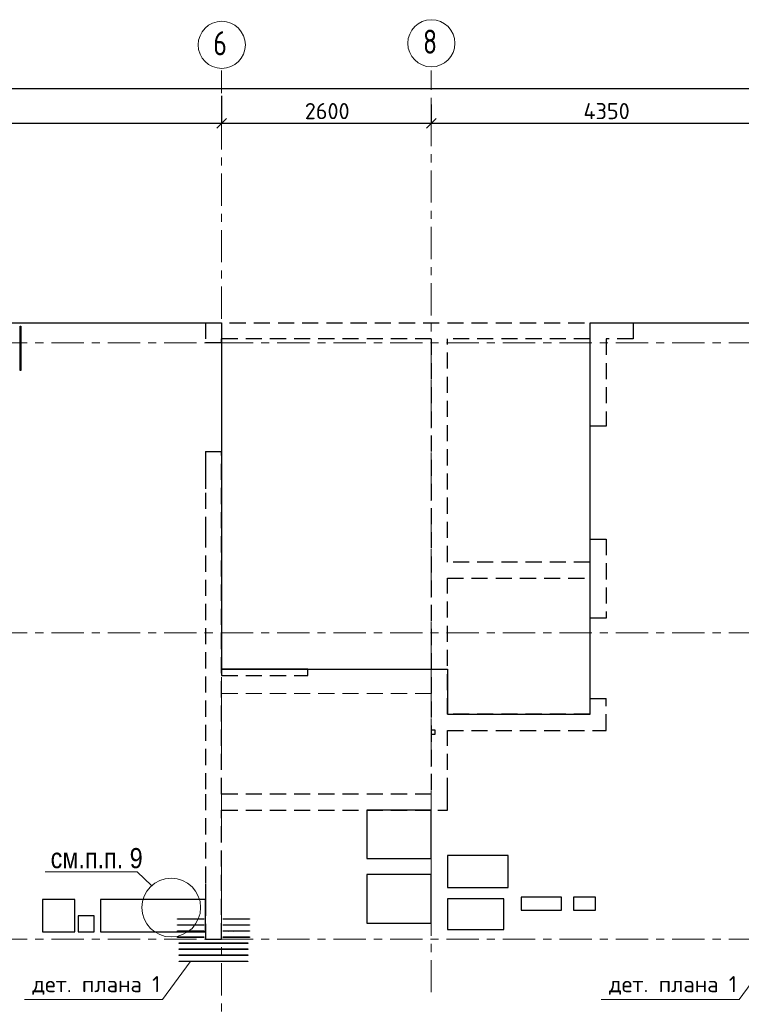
# Model space of a CAD drawing. Header units: metres. Extents: x -38 to 90, y -15 to 21.
# Tile 30 of 127: x 16.58 to 25.53, y 8.19 to 20.41. Entities that reach past the tile are written whole.
import ezdxf

# ---------------------------------------------------------------- set-up
doc = ezdxf.new("R2010")
doc.units = ezdxf.units.M
doc.header["$PDMODE"] = 65
for name, pattern in [('______11', [0.5, 0.4, -0.05, 0, -0.05]), ('______2', [0.27, 0.2, -0.07]), ('______3', [0.5, 0.4, -0.1]), ('______5', [1.1, 0.8, -0.1, 0.1, -0.1])]:
    doc.linetypes.add(name, pattern=pattern)
for name, color, linetype, lineweight in [('XR$2$Осевая линия (1)', 7, '______5', 13), ('XR$2$Размерная линия (1)', 7, 'Continuous', 13), ('XR$3$Арматурный каркас 01', 4, 'Continuous', 35), ('XR$3$Балка (1)', 7, '______3', 13), ('XR$3$Общий слой (1)_1', 7, 'Continuous', 13), ('XR$3$Перекрытие (1)', 7, 'Continuous', 35), ('XR$3$Текст_ общее_1', 7, 'Continuous', 13), ('XR$3$Фундамент (1)_1', 7, 'Continuous', 35)]:
    doc.layers.add(name, color=color, linetype=linetype, lineweight=lineweight)
doc.layers.add('XR$5$Стена_ бетон несущ.', color=7, linetype='Continuous', lineweight=70, true_color=0xb4b496)
doc.styles.add('ARIAL', font='arial.ttf')
doc.styles.add('ISOCPEUR', font='txt')
doc.dimstyles.new('DIMSTYLE_3', dxfattribs={"dimtxt": 0.2, "dimasz": 0.2, "dimexe": 0, "dimexo": 0, "dimgap": 0.1, "dimtad": 2, "dimdec": 0, "dimlfac": 1000, "dimrnd": 5, "dimzin": 12, "dimdsep": 46, "dimtxsty": 'ISOCPEUR', "dimblk1": 'ALL_ML_STRICH', "dimblk2": 'ALL_ML_STRICH', "dimsah": 1, "dimcen": 0, "dimclrd": 7, "dimclre": 256, "dimclrt": 7, "dimadec": 0, "dimazin": 0, "dimtfac": 1, "dimtdec": 0, "dimtix": 1, "dimtmove": 2, "dimatfit": 3, "dimfxl": 0, "dimtzin": 0, "dimlwd": 0, "dimlwe": -3, "dimarcsym": 0})

# ---------------------------------------------------------------- blocks, each defined once
blk = doc.blocks.new('ALL_ML_STRICH')
at = {"color": 0, "linetype": 'ByBlock', "lineweight": -2}
for p, q in [((-1, 0), (0.5, 0)), ((-0.3, -0.3), (0.3, 0.3)), ((0, -0.5), (0, 0.5))]:
    blk.add_line(p, q, dxfattribs=at)
blk = doc.blocks.new('*D11')
at = {"layer": 'DEFPOINTS', "color": 7, "linetype": 'Continuous', "lineweight": 13, "transparency": 33554687}
for p in [(0.5, 19.557), (0.5, 19.377), (61.6, 17.12)]:
    blk.add_point(p, dxfattribs=at)
at = {"layer": 'XR$2$Размерная линия (1)', "color": 9, "linetype": 'Continuous', "lineweight": -2, "true_color": 0xc7c7c7, "transparency": 33554687}
for p, q in [((0.5, 19.357), (0.5, 19.557)), ((61.6, 17.14), (61.6, 19.557))]:
    blk.add_line(p, q, dxfattribs=at)
at = {"layer": 'XR$2$Размерная линия (1)', "color": 7, "linetype": 'Continuous', "lineweight": -2, "transparency": 33554687}
blk.add_line((0.5, 19.557), (61.6, 19.557), dxfattribs=at)
at = {"layer": 'XR$2$Размерная линия (1)', "color": 7, "linetype": 'Continuous', "lineweight": 13, "transparency": 33554687, "xscale": 0.2, "yscale": 0.2, "zscale": 0.2, "rotation": 180}
blk.add_blockref('ALL_ML_STRICH', (0.5, 19.557), dxfattribs=at)
at = {"layer": 'XR$2$Размерная линия (1)', "color": 7, "linetype": 'Continuous', "lineweight": 13, "transparency": 33554687, "xscale": 0.2, "yscale": 0.2, "zscale": 0.2}
blk.add_blockref('ALL_ML_STRICH', (61.6, 19.557), dxfattribs=at)
at = {"layer": 'XR$2$Размерная линия (1)', "color": 7, "linetype": 'Continuous', "lineweight": 13, "transparency": 33554687, "insert": (31.1, 19.707), "char_height": 0.2, "width": 1, "attachment_point": 5, "style": 'ISOCPEUR'}
blk.add_mtext('\\A1;{61100}', dxfattribs=at)
blk = doc.blocks.new('*D29')
at = {"layer": 'DEFPOINTS', "color": 7, "linetype": 'Continuous', "lineweight": 13, "transparency": 33554687}
for p in [(19.08, 19.487), (12.6, 19.126), (12.6, 19.061)]:
    blk.add_point(p, dxfattribs=at)
at = {"layer": 'XR$2$Размерная линия (1)', "color": 9, "linetype": 'Continuous', "lineweight": -2, "true_color": 0xc7c7c7, "transparency": 33554687}
for p, q in [((19.08, 19.467), (19.08, 19.126)), ((12.6, 19.081), (12.6, 19.126))]:
    blk.add_line(p, q, dxfattribs=at)
at = {"layer": 'XR$2$Размерная линия (1)', "color": 7, "linetype": 'Continuous', "lineweight": -2, "transparency": 33554687}
blk.add_line((12.6, 19.126), (19.08, 19.126), dxfattribs=at)
at = {"layer": 'XR$2$Размерная линия (1)', "color": 7, "linetype": 'Continuous', "lineweight": 13, "transparency": 33554687, "xscale": 0.2, "yscale": 0.2, "zscale": 0.2, "rotation": 180}
blk.add_blockref('ALL_ML_STRICH', (12.6, 19.126), dxfattribs=at)
at = {"layer": 'XR$2$Размерная линия (1)', "color": 7, "linetype": 'Continuous', "lineweight": 13, "transparency": 33554687, "xscale": 0.2, "yscale": 0.2, "zscale": 0.2}
blk.add_blockref('ALL_ML_STRICH', (19.08, 19.126), dxfattribs=at)
at = {"layer": 'XR$2$Размерная линия (1)', "color": 7, "linetype": 'Continuous', "lineweight": 13, "transparency": 33554687, "insert": (15.84, 19.276), "char_height": 0.2, "width": 0.8, "attachment_point": 5, "style": 'ISOCPEUR'}
blk.add_mtext('\\A1;{6480}', dxfattribs=at)
blk = doc.blocks.new('*D30')
at = {"layer": 'DEFPOINTS', "color": 7, "linetype": 'Continuous', "lineweight": 13, "transparency": 33554687}
for p in [(19.08, 19.487), (21.68, 19.379), (19.08, 19.126)]:
    blk.add_point(p, dxfattribs=at)
at = {"layer": 'XR$2$Размерная линия (1)', "color": 9, "linetype": 'Continuous', "lineweight": -2, "true_color": 0xc7c7c7, "transparency": 33554687}
for p, q in [((19.08, 19.467), (19.08, 19.126)), ((21.68, 19.359), (21.68, 19.126))]:
    blk.add_line(p, q, dxfattribs=at)
at = {"layer": 'XR$2$Размерная линия (1)', "color": 7, "linetype": 'Continuous', "lineweight": -2, "transparency": 33554687}
blk.add_line((19.08, 19.126), (21.68, 19.126), dxfattribs=at)
at = {"layer": 'XR$2$Размерная линия (1)', "color": 7, "linetype": 'Continuous', "lineweight": 13, "transparency": 33554687, "xscale": 0.2, "yscale": 0.2, "zscale": 0.2, "rotation": 180}
blk.add_blockref('ALL_ML_STRICH', (19.08, 19.126), dxfattribs=at)
at = {"layer": 'XR$2$Размерная линия (1)', "color": 7, "linetype": 'Continuous', "lineweight": 13, "transparency": 33554687, "xscale": 0.2, "yscale": 0.2, "zscale": 0.2}
blk.add_blockref('ALL_ML_STRICH', (21.68, 19.126), dxfattribs=at)
at = {"layer": 'XR$2$Размерная линия (1)', "color": 7, "linetype": 'Continuous', "lineweight": 13, "transparency": 33554687, "insert": (20.39, 19.276), "char_height": 0.2, "width": 0.8, "attachment_point": 5, "style": 'ISOCPEUR'}
blk.add_mtext('\\A1;{2600}', dxfattribs=at)
blk = doc.blocks.new('*D31')
at = {"layer": 'DEFPOINTS', "color": 7, "linetype": 'Continuous', "lineweight": 13, "transparency": 33554687}
for p in [(21.68, 19.379), (26.03, 19.379), (21.68, 19.126)]:
    blk.add_point(p, dxfattribs=at)
at = {"layer": 'XR$2$Размерная линия (1)', "color": 9, "linetype": 'Continuous', "lineweight": -2, "true_color": 0xc7c7c7, "transparency": 33554687}
for p, q in [((21.68, 19.359), (21.68, 19.126)), ((26.03, 19.359), (26.03, 19.126))]:
    blk.add_line(p, q, dxfattribs=at)
at = {"layer": 'XR$2$Размерная линия (1)', "color": 7, "linetype": 'Continuous', "lineweight": -2, "transparency": 33554687}
blk.add_line((21.68, 19.126), (26.03, 19.126), dxfattribs=at)
at = {"layer": 'XR$2$Размерная линия (1)', "color": 7, "linetype": 'Continuous', "lineweight": 13, "transparency": 33554687, "xscale": 0.2, "yscale": 0.2, "zscale": 0.2, "rotation": 180}
blk.add_blockref('ALL_ML_STRICH', (21.68, 19.126), dxfattribs=at)
at = {"layer": 'XR$2$Размерная линия (1)', "color": 7, "linetype": 'Continuous', "lineweight": 13, "transparency": 33554687, "xscale": 0.2, "yscale": 0.2, "zscale": 0.2}
blk.add_blockref('ALL_ML_STRICH', (26.03, 19.126), dxfattribs=at)
at = {"layer": 'XR$2$Размерная линия (1)', "color": 7, "linetype": 'Continuous', "lineweight": 13, "transparency": 33554687, "insert": (23.855, 19.276), "char_height": 0.2, "width": 0.8, "attachment_point": 5, "style": 'ISOCPEUR'}
blk.add_mtext('\\A1;{4350}', dxfattribs=at)

msp = doc.modelspace()

# ---------------------------------------------------------------- hatches: boundary and pattern name
at = {"layer": 'XR$3$Арматурный каркас 01', "linetype": 'Continuous', "lineweight": 50, "transparency": 33554687}
for points in [[(16.596, 16.5552), (16.5958, 16.5564), (16.5951, 16.5574), (16.5941, 16.558), (16.593, 16.5582), (16.5919, 16.558), (16.5909, 16.5574), (16.5902, 16.5564), (16.59, 16.5552), (16.5902, 16.5541), (16.5909, 16.5531), (16.5919, 16.5525), (16.593, 16.5522), (16.5941, 16.5525), (16.5951, 16.5531), (16.5958, 16.5541)], [(16.596, 16.4802), (16.5958, 16.4814), (16.5951, 16.4824), (16.5941, 16.483), (16.593, 16.4832), (16.5919, 16.483), (16.5909, 16.4824), (16.5902, 16.4814), (16.59, 16.4802), (16.5902, 16.4791), (16.5909, 16.4781), (16.5919, 16.4775), (16.593, 16.4772), (16.5941, 16.4775), (16.5951, 16.4781), (16.5958, 16.4791)], [(16.596, 16.4052), (16.5958, 16.4064), (16.5951, 16.4074), (16.5941, 16.408), (16.593, 16.4082), (16.5919, 16.408), (16.5909, 16.4074), (16.5902, 16.4064), (16.59, 16.4052), (16.5902, 16.4041), (16.5909, 16.4031), (16.5919, 16.4025), (16.593, 16.4022), (16.5941, 16.4025), (16.5951, 16.4031), (16.5958, 16.4041)], [(16.596, 16.3302), (16.5958, 16.3314), (16.5951, 16.3324), (16.5941, 16.333), (16.593, 16.3332), (16.5919, 16.333), (16.5909, 16.3324), (16.5902, 16.3314), (16.59, 16.3302), (16.5902, 16.3291), (16.5909, 16.3281), (16.5919, 16.3275), (16.593, 16.3272), (16.5941, 16.3275), (16.5951, 16.3281), (16.5958, 16.3291)], [(16.596, 16.2552), (16.5958, 16.2564), (16.5951, 16.2574), (16.5941, 16.258), (16.593, 16.2582), (16.5919, 16.258), (16.5909, 16.2574), (16.5902, 16.2564), (16.59, 16.2552), (16.5902, 16.2541), (16.5909, 16.2531), (16.5919, 16.2525), (16.593, 16.2522), (16.5941, 16.2525), (16.5951, 16.2531), (16.5958, 16.2541)], [(16.596, 16.1802), (16.5958, 16.1814), (16.5951, 16.1824), (16.5941, 16.183), (16.593, 16.1832), (16.5919, 16.183), (16.5909, 16.1824), (16.5902, 16.1814), (16.59, 16.1802), (16.5902, 16.1791), (16.5909, 16.1781), (16.5919, 16.1775), (16.593, 16.1772), (16.5941, 16.1775), (16.5951, 16.1781), (16.5958, 16.1791)], [(16.596, 16.1052), (16.5958, 16.1064), (16.5951, 16.1074), (16.5941, 16.108), (16.593, 16.1082), (16.5919, 16.108), (16.5909, 16.1074), (16.5902, 16.1064), (16.59, 16.1052), (16.5902, 16.1041), (16.5909, 16.1031), (16.5919, 16.1025), (16.593, 16.1022), (16.5941, 16.1025), (16.5951, 16.1031), (16.5958, 16.1041)], [(18.588, 9.2432), (18.5878, 9.2444), (18.5871, 9.2454), (18.5861, 9.246), (18.585, 9.2462), (18.5839, 9.246), (18.5829, 9.2454), (18.5822, 9.2444), (18.582, 9.2432), (18.5822, 9.2421), (18.5829, 9.2411), (18.5839, 9.2405), (18.585, 9.2402), (18.5861, 9.2405), (18.5871, 9.2411), (18.5878, 9.2421)], [(18.588, 9.1682), (18.5878, 9.1694), (18.5871, 9.1704), (18.5861, 9.171), (18.585, 9.1712), (18.5839, 9.171), (18.5829, 9.1704), (18.5822, 9.1694), (18.582, 9.1682), (18.5822, 9.1671), (18.5829, 9.1661), (18.5839, 9.1655), (18.585, 9.1652), (18.5861, 9.1655), (18.5871, 9.1661), (18.5878, 9.1671)], [(18.663, 9.2432), (18.6628, 9.2444), (18.6621, 9.2454), (18.6611, 9.246), (18.66, 9.2462), (18.6589, 9.246), (18.6579, 9.2454), (18.6572, 9.2444), (18.657, 9.2432), (18.6572, 9.2421), (18.6579, 9.2411), (18.6589, 9.2405), (18.66, 9.2402), (18.6611, 9.2405), (18.6621, 9.2411), (18.6628, 9.2421)], [(18.663, 9.1682), (18.6628, 9.1694), (18.6621, 9.1704), (18.6611, 9.171), (18.66, 9.1712), (18.6589, 9.171), (18.6579, 9.1704), (18.6572, 9.1694), (18.657, 9.1682), (18.6572, 9.1671), (18.6579, 9.1661), (18.6589, 9.1655), (18.66, 9.1652), (18.6611, 9.1655), (18.6621, 9.1661), (18.6628, 9.1671)], [(18.738, 9.2432), (18.7378, 9.2444), (18.7371, 9.2454), (18.7361, 9.246), (18.735, 9.2462), (18.7339, 9.246), (18.7329, 9.2454), (18.7322, 9.2444), (18.732, 9.2432), (18.7322, 9.2421), (18.7329, 9.2411), (18.7339, 9.2405), (18.735, 9.2402), (18.7361, 9.2405), (18.7371, 9.2411), (18.7378, 9.2421)], [(18.738, 9.1682), (18.7378, 9.1694), (18.7371, 9.1704), (18.7361, 9.171), (18.735, 9.1712), (18.7339, 9.171), (18.7329, 9.1704), (18.7322, 9.1694), (18.732, 9.1682), (18.7322, 9.1671), (18.7329, 9.1661), (18.7339, 9.1655), (18.735, 9.1652), (18.7361, 9.1655), (18.7371, 9.1661), (18.7378, 9.1671)], [(18.813, 9.2432), (18.8128, 9.2444), (18.8121, 9.2454), (18.8111, 9.246), (18.81, 9.2462), (18.8089, 9.246), (18.8079, 9.2454), (18.8072, 9.2444), (18.807, 9.2432), (18.8072, 9.2421), (18.8079, 9.2411), (18.8089, 9.2405), (18.81, 9.2402), (18.8111, 9.2405), (18.8121, 9.2411), (18.8128, 9.2421)], [(18.813, 9.1682), (18.8128, 9.1694), (18.8121, 9.1704), (18.8111, 9.171), (18.81, 9.1712), (18.8089, 9.171), (18.8079, 9.1704), (18.8072, 9.1694), (18.807, 9.1682), (18.8072, 9.1671), (18.8079, 9.1661), (18.8089, 9.1655), (18.81, 9.1652), (18.8111, 9.1655), (18.8121, 9.1661), (18.8128, 9.1671)], [(19.173, 9.2432), (19.1728, 9.2444), (19.1721, 9.2454), (19.1711, 9.246), (19.17, 9.2462), (19.1689, 9.246), (19.1679, 9.2454), (19.1672, 9.2444), (19.167, 9.2432), (19.1672, 9.2421), (19.1679, 9.2411), (19.1689, 9.2405), (19.17, 9.2402), (19.1711, 9.2405), (19.1721, 9.2411), (19.1728, 9.2421)], [(19.173, 9.1682), (19.1728, 9.1694), (19.1721, 9.1704), (19.1711, 9.171), (19.17, 9.1712), (19.1689, 9.171), (19.1679, 9.1704), (19.1672, 9.1694), (19.167, 9.1682), (19.1672, 9.1671), (19.1679, 9.1661), (19.1689, 9.1655), (19.17, 9.1652), (19.1711, 9.1655), (19.1721, 9.1661), (19.1728, 9.1671)], [(19.228, 9.2432), (19.2278, 9.2444), (19.2271, 9.2454), (19.2261, 9.246), (19.225, 9.2462), (19.2239, 9.246), (19.2229, 9.2454), (19.2222, 9.2444), (19.222, 9.2432), (19.2222, 9.2421), (19.2229, 9.2411), (19.2239, 9.2405), (19.225, 9.2402), (19.2261, 9.2405), (19.2271, 9.2411), (19.2278, 9.2421)], [(19.228, 9.1682), (19.2278, 9.1694), (19.2271, 9.1704), (19.2261, 9.171), (19.225, 9.1712), (19.2239, 9.171), (19.2229, 9.1704), (19.2222, 9.1694), (19.222, 9.1682), (19.2222, 9.1671), (19.2229, 9.1661), (19.2239, 9.1655), (19.225, 9.1652), (19.2261, 9.1655), (19.2271, 9.1661), (19.2278, 9.1671)], [(19.303, 9.2432), (19.3028, 9.2444), (19.3021, 9.2454), (19.3011, 9.246), (19.3, 9.2462), (19.2989, 9.246), (19.2979, 9.2454), (19.2972, 9.2444), (19.297, 9.2432), (19.2972, 9.2421), (19.2979, 9.2411), (19.2989, 9.2405), (19.3, 9.2402), (19.3011, 9.2405), (19.3021, 9.2411), (19.3028, 9.2421)], [(19.303, 9.1682), (19.3028, 9.1694), (19.3021, 9.1704), (19.3011, 9.171), (19.3, 9.1712), (19.2989, 9.171), (19.2979, 9.1704), (19.2972, 9.1694), (19.297, 9.1682), (19.2972, 9.1671), (19.2979, 9.1661), (19.2989, 9.1655), (19.3, 9.1652), (19.3011, 9.1655), (19.3021, 9.1661), (19.3028, 9.1671)], [(19.378, 9.2432), (19.3778, 9.2444), (19.3771, 9.2454), (19.3761, 9.246), (19.375, 9.2462), (19.3739, 9.246), (19.3729, 9.2454), (19.3722, 9.2444), (19.372, 9.2432), (19.3722, 9.2421), (19.3729, 9.2411), (19.3739, 9.2405), (19.375, 9.2402), (19.3761, 9.2405), (19.3771, 9.2411), (19.3778, 9.2421)], [(19.378, 9.1682), (19.3778, 9.1694), (19.3771, 9.1704), (19.3761, 9.171), (19.375, 9.1712), (19.3739, 9.171), (19.3729, 9.1704), (19.3722, 9.1694), (19.372, 9.1682), (19.3722, 9.1671), (19.3729, 9.1661), (19.3739, 9.1655), (19.375, 9.1652), (19.3761, 9.1655), (19.3771, 9.1661), (19.3778, 9.1671)], [(18.588, 9.0932), (18.5878, 9.0944), (18.5871, 9.0954), (18.5861, 9.096), (18.585, 9.0962), (18.5839, 9.096), (18.5829, 9.0954), (18.5822, 9.0944), (18.582, 9.0932), (18.5822, 9.0921), (18.5829, 9.0911), (18.5839, 9.0905), (18.585, 9.0902), (18.5861, 9.0905), (18.5871, 9.0911), (18.5878, 9.0921)], [(18.663, 9.0932), (18.6628, 9.0944), (18.6621, 9.0954), (18.6611, 9.096), (18.66, 9.0962), (18.6589, 9.096), (18.6579, 9.0954), (18.6572, 9.0944), (18.657, 9.0932), (18.6572, 9.0921), (18.6579, 9.0911), (18.6589, 9.0905), (18.66, 9.0902), (18.6611, 9.0905), (18.6621, 9.0911), (18.6628, 9.0921)], [(18.738, 9.0932), (18.7378, 9.0944), (18.7371, 9.0954), (18.7361, 9.096), (18.735, 9.0962), (18.7339, 9.096), (18.7329, 9.0954), (18.7322, 9.0944), (18.732, 9.0932), (18.7322, 9.0921), (18.7329, 9.0911), (18.7339, 9.0905), (18.735, 9.0902), (18.7361, 9.0905), (18.7371, 9.0911), (18.7378, 9.0921)], [(18.813, 9.0932), (18.8128, 9.0944), (18.8121, 9.0954), (18.8111, 9.096), (18.81, 9.0962), (18.8089, 9.096), (18.8079, 9.0954), (18.8072, 9.0944), (18.807, 9.0932), (18.8072, 9.0921), (18.8079, 9.0911), (18.8089, 9.0905), (18.81, 9.0902), (18.8111, 9.0905), (18.8121, 9.0911), (18.8128, 9.0921)], [(19.173, 9.0932), (19.1728, 9.0944), (19.1721, 9.0954), (19.1711, 9.096), (19.17, 9.0962), (19.1689, 9.096), (19.1679, 9.0954), (19.1672, 9.0944), (19.167, 9.0932), (19.1672, 9.0921), (19.1679, 9.0911), (19.1689, 9.0905), (19.17, 9.0902), (19.1711, 9.0905), (19.1721, 9.0911), (19.1728, 9.0921)], [(19.228, 9.0932), (19.2278, 9.0944), (19.2271, 9.0954), (19.2261, 9.096), (19.225, 9.0962), (19.2239, 9.096), (19.2229, 9.0954), (19.2222, 9.0944), (19.222, 9.0932), (19.2222, 9.0921), (19.2229, 9.0911), (19.2239, 9.0905), (19.225, 9.0902), (19.2261, 9.0905), (19.2271, 9.0911), (19.2278, 9.0921)], [(19.303, 9.0932), (19.3028, 9.0944), (19.3021, 9.0954), (19.3011, 9.096), (19.3, 9.0962), (19.2989, 9.096), (19.2979, 9.0954), (19.2972, 9.0944), (19.297, 9.0932), (19.2972, 9.0921), (19.2979, 9.0911), (19.2989, 9.0905), (19.3, 9.0902), (19.3011, 9.0905), (19.3021, 9.0911), (19.3028, 9.0921)], [(19.378, 9.0932), (19.3778, 9.0944), (19.3771, 9.0954), (19.3761, 9.096), (19.375, 9.0962), (19.3739, 9.096), (19.3729, 9.0954), (19.3722, 9.0944), (19.372, 9.0932), (19.3722, 9.0921), (19.3729, 9.0911), (19.3739, 9.0905), (19.375, 9.0902), (19.3761, 9.0905), (19.3771, 9.0911), (19.3778, 9.0921)], [(18.588, 9.0182), (18.5878, 9.0194), (18.5871, 9.0204), (18.5861, 9.021), (18.585, 9.0212), (18.5839, 9.021), (18.5829, 9.0204), (18.5822, 9.0194), (18.582, 9.0182), (18.5822, 9.0171), (18.5829, 9.0161), (18.5839, 9.0155), (18.585, 9.0152), (18.5861, 9.0155), (18.5871, 9.0161), (18.5878, 9.0171)], [(18.618, 8.9432), (18.6178, 8.9444), (18.6171, 8.9454), (18.6161, 8.946), (18.615, 8.9462), (18.6139, 8.946), (18.6129, 8.9454), (18.6122, 8.9444), (18.612, 8.9432), (18.6122, 8.9421), (18.6129, 8.9411), (18.6139, 8.9405), (18.615, 8.9402), (18.6161, 8.9405), (18.6171, 8.9411), (18.6178, 8.9421)], [(18.663, 9.0182), (18.6628, 9.0194), (18.6621, 9.0204), (18.6611, 9.021), (18.66, 9.0212), (18.6589, 9.021), (18.6579, 9.0204), (18.6572, 9.0194), (18.657, 9.0182), (18.6572, 9.0171), (18.6579, 9.0161), (18.6589, 9.0155), (18.66, 9.0152), (18.6611, 9.0155), (18.6621, 9.0161), (18.6628, 9.0171)], [(18.693, 8.9432), (18.6928, 8.9444), (18.6921, 8.9454), (18.6911, 8.946), (18.69, 8.9462), (18.6889, 8.946), (18.6879, 8.9454), (18.6872, 8.9444), (18.687, 8.9432), (18.6872, 8.9421), (18.6879, 8.9411), (18.6889, 8.9405), (18.69, 8.9402), (18.6911, 8.9405), (18.6921, 8.9411), (18.6928, 8.9421)], [(18.738, 9.0182), (18.7378, 9.0194), (18.7371, 9.0204), (18.7361, 9.021), (18.735, 9.0212), (18.7339, 9.021), (18.7329, 9.0204), (18.7322, 9.0194), (18.732, 9.0182), (18.7322, 9.0171), (18.7329, 9.0161), (18.7339, 9.0155), (18.735, 9.0152), (18.7361, 9.0155), (18.7371, 9.0161), (18.7378, 9.0171)], [(18.768, 8.9432), (18.7678, 8.9444), (18.7671, 8.9454), (18.7661, 8.946), (18.765, 8.9462), (18.7639, 8.946), (18.7629, 8.9454), (18.7622, 8.9444), (18.762, 8.9432), (18.7622, 8.9421), (18.7629, 8.9411), (18.7639, 8.9405), (18.765, 8.9402), (18.7661, 8.9405), (18.7671, 8.9411), (18.7678, 8.9421)], [(18.813, 9.0182), (18.8128, 9.0194), (18.8121, 9.0204), (18.8111, 9.021), (18.81, 9.0212), (18.8089, 9.021), (18.8079, 9.0204), (18.8072, 9.0194), (18.807, 9.0182), (18.8072, 9.0171), (18.8079, 9.0161), (18.8089, 9.0155), (18.81, 9.0152), (18.8111, 9.0155), (18.8121, 9.0161), (18.8128, 9.0171)], [(18.843, 8.9432), (18.8428, 8.9444), (18.8421, 8.9454), (18.8411, 8.946), (18.84, 8.9462), (18.8389, 8.946), (18.8379, 8.9454), (18.8372, 8.9444), (18.837, 8.9432), (18.8372, 8.9421), (18.8379, 8.9411), (18.8389, 8.9405), (18.84, 8.9402), (18.8411, 8.9405), (18.8421, 8.9411), (18.8428, 8.9421)], [(18.918, 8.9432), (18.9178, 8.9444), (18.9171, 8.9454), (18.9161, 8.946), (18.915, 8.9462), (18.9139, 8.946), (18.9129, 8.9454), (18.9122, 8.9444), (18.912, 8.9432), (18.9122, 8.9421), (18.9129, 8.9411), (18.9139, 8.9405), (18.915, 8.9402), (18.9161, 8.9405), (18.9171, 8.9411), (18.9178, 8.9421)], [(18.993, 8.9432), (18.9928, 8.9444), (18.9921, 8.9454), (18.9911, 8.946), (18.99, 8.9462), (18.9889, 8.946), (18.9879, 8.9454), (18.9872, 8.9444), (18.987, 8.9432), (18.9872, 8.9421), (18.9879, 8.9411), (18.9889, 8.9405), (18.99, 8.9402), (18.9911, 8.9405), (18.9921, 8.9411), (18.9928, 8.9421)], [(19.068, 8.9432), (19.0678, 8.9444), (19.0671, 8.9454), (19.0661, 8.946), (19.065, 8.9462), (19.0639, 8.946), (19.0629, 8.9454), (19.0622, 8.9444), (19.062, 8.9432), (19.0622, 8.9421), (19.0629, 8.9411), (19.0639, 8.9405), (19.065, 8.9402), (19.0661, 8.9405), (19.0671, 8.9411), (19.0678, 8.9421)], [(19.143, 8.9432), (19.1428, 8.9444), (19.1421, 8.9454), (19.1411, 8.946), (19.14, 8.9462), (19.1389, 8.946), (19.1379, 8.9454), (19.1372, 8.9444), (19.137, 8.9432), (19.1372, 8.9421), (19.1379, 8.9411), (19.1389, 8.9405), (19.14, 8.9402), (19.1411, 8.9405), (19.1421, 8.9411), (19.1428, 8.9421)], [(19.173, 9.0182), (19.1728, 9.0194), (19.1721, 9.0204), (19.1711, 9.021), (19.17, 9.0212), (19.1689, 9.021), (19.1679, 9.0204), (19.1672, 9.0194), (19.167, 9.0182), (19.1672, 9.0171), (19.1679, 9.0161), (19.1689, 9.0155), (19.17, 9.0152), (19.1711, 9.0155), (19.1721, 9.0161), (19.1728, 9.0171)], [(19.218, 8.9432), (19.2178, 8.9444), (19.2171, 8.9454), (19.2161, 8.946), (19.215, 8.9462), (19.2139, 8.946), (19.2129, 8.9454), (19.2122, 8.9444), (19.212, 8.9432), (19.2122, 8.9421), (19.2129, 8.9411), (19.2139, 8.9405), (19.215, 8.9402), (19.2161, 8.9405), (19.2171, 8.9411), (19.2178, 8.9421)], [(19.228, 9.0182), (19.2278, 9.0194), (19.2271, 9.0204), (19.2261, 9.021), (19.225, 9.0212), (19.2239, 9.021), (19.2229, 9.0204), (19.2222, 9.0194), (19.222, 9.0182), (19.2222, 9.0171), (19.2229, 9.0161), (19.2239, 9.0155), (19.225, 9.0152), (19.2261, 9.0155), (19.2271, 9.0161), (19.2278, 9.0171)], [(19.293, 8.9432), (19.2928, 8.9444), (19.2921, 8.9454), (19.2911, 8.946), (19.29, 8.9462), (19.2889, 8.946), (19.2879, 8.9454), (19.2872, 8.9444), (19.287, 8.9432), (19.2872, 8.9421), (19.2879, 8.9411), (19.2889, 8.9405), (19.29, 8.9402), (19.2911, 8.9405), (19.2921, 8.9411), (19.2928, 8.9421)], [(19.303, 9.0182), (19.3028, 9.0194), (19.3021, 9.0204), (19.3011, 9.021), (19.3, 9.0212), (19.2989, 9.021), (19.2979, 9.0204), (19.2972, 9.0194), (19.297, 9.0182), (19.2972, 9.0171), (19.2979, 9.0161), (19.2989, 9.0155), (19.3, 9.0152), (19.3011, 9.0155), (19.3021, 9.0161), (19.3028, 9.0171)], [(19.368, 8.9432), (19.3678, 8.9444), (19.3671, 8.9454), (19.3661, 8.946), (19.365, 8.9462), (19.3639, 8.946), (19.3629, 8.9454), (19.3622, 8.9444), (19.362, 8.9432), (19.3622, 8.9421), (19.3629, 8.9411), (19.3639, 8.9405), (19.365, 8.9402), (19.3661, 8.9405), (19.3671, 8.9411), (19.3678, 8.9421)], [(19.378, 9.0182), (19.3778, 9.0194), (19.3771, 9.0204), (19.3761, 9.021), (19.375, 9.0212), (19.3739, 9.021), (19.3729, 9.0204), (19.3722, 9.0194), (19.372, 9.0182), (19.3722, 9.0171), (19.3729, 9.0161), (19.3739, 9.0155), (19.375, 9.0152), (19.3761, 9.0155), (19.3771, 9.0161), (19.3778, 9.0171)], [(18.618, 8.8682), (18.6178, 8.8694), (18.6171, 8.8704), (18.6161, 8.871), (18.615, 8.8712), (18.6139, 8.871), (18.6129, 8.8704), (18.6122, 8.8694), (18.612, 8.8682), (18.6122, 8.8671), (18.6129, 8.8661), (18.6139, 8.8655), (18.615, 8.8652), (18.6161, 8.8655), (18.6171, 8.8661), (18.6178, 8.8671)], [(18.693, 8.8682), (18.6928, 8.8694), (18.6921, 8.8704), (18.6911, 8.871), (18.69, 8.8712), (18.6889, 8.871), (18.6879, 8.8704), (18.6872, 8.8694), (18.687, 8.8682), (18.6872, 8.8671), (18.6879, 8.8661), (18.6889, 8.8655), (18.69, 8.8652), (18.6911, 8.8655), (18.6921, 8.8661), (18.6928, 8.8671)], [(18.768, 8.8682), (18.7678, 8.8694), (18.7671, 8.8704), (18.7661, 8.871), (18.765, 8.8712), (18.7639, 8.871), (18.7629, 8.8704), (18.7622, 8.8694), (18.762, 8.8682), (18.7622, 8.8671), (18.7629, 8.8661), (18.7639, 8.8655), (18.765, 8.8652), (18.7661, 8.8655), (18.7671, 8.8661), (18.7678, 8.8671)], [(18.843, 8.8682), (18.8428, 8.8694), (18.8421, 8.8704), (18.8411, 8.871), (18.84, 8.8712), (18.8389, 8.871), (18.8379, 8.8704), (18.8372, 8.8694), (18.837, 8.8682), (18.8372, 8.8671), (18.8379, 8.8661), (18.8389, 8.8655), (18.84, 8.8652), (18.8411, 8.8655), (18.8421, 8.8661), (18.8428, 8.8671)], [(18.918, 8.8682), (18.9178, 8.8694), (18.9171, 8.8704), (18.9161, 8.871), (18.915, 8.8712), (18.9139, 8.871), (18.9129, 8.8704), (18.9122, 8.8694), (18.912, 8.8682), (18.9122, 8.8671), (18.9129, 8.8661), (18.9139, 8.8655), (18.915, 8.8652), (18.9161, 8.8655), (18.9171, 8.8661), (18.9178, 8.8671)], [(18.993, 8.8682), (18.9928, 8.8694), (18.9921, 8.8704), (18.9911, 8.871), (18.99, 8.8712), (18.9889, 8.871), (18.9879, 8.8704), (18.9872, 8.8694), (18.987, 8.8682), (18.9872, 8.8671), (18.9879, 8.8661), (18.9889, 8.8655), (18.99, 8.8652), (18.9911, 8.8655), (18.9921, 8.8661), (18.9928, 8.8671)], [(19.068, 8.8682), (19.0678, 8.8694), (19.0671, 8.8704), (19.0661, 8.871), (19.065, 8.8712), (19.0639, 8.871), (19.0629, 8.8704), (19.0622, 8.8694), (19.062, 8.8682), (19.0622, 8.8671), (19.0629, 8.8661), (19.0639, 8.8655), (19.065, 8.8652), (19.0661, 8.8655), (19.0671, 8.8661), (19.0678, 8.8671)], [(19.143, 8.8682), (19.1428, 8.8694), (19.1421, 8.8704), (19.1411, 8.871), (19.14, 8.8712), (19.1389, 8.871), (19.1379, 8.8704), (19.1372, 8.8694), (19.137, 8.8682), (19.1372, 8.8671), (19.1379, 8.8661), (19.1389, 8.8655), (19.14, 8.8652), (19.1411, 8.8655), (19.1421, 8.8661), (19.1428, 8.8671)], [(19.218, 8.8682), (19.2178, 8.8694), (19.2171, 8.8704), (19.2161, 8.871), (19.215, 8.8712), (19.2139, 8.871), (19.2129, 8.8704), (19.2122, 8.8694), (19.212, 8.8682), (19.2122, 8.8671), (19.2129, 8.8661), (19.2139, 8.8655), (19.215, 8.8652), (19.2161, 8.8655), (19.2171, 8.8661), (19.2178, 8.8671)], [(19.293, 8.8682), (19.2928, 8.8694), (19.2921, 8.8704), (19.2911, 8.871), (19.29, 8.8712), (19.2889, 8.871), (19.2879, 8.8704), (19.2872, 8.8694), (19.287, 8.8682), (19.2872, 8.8671), (19.2879, 8.8661), (19.2889, 8.8655), (19.29, 8.8652), (19.2911, 8.8655), (19.2921, 8.8661), (19.2928, 8.8671)], [(19.368, 8.8682), (19.3678, 8.8694), (19.3671, 8.8704), (19.3661, 8.871), (19.365, 8.8712), (19.3639, 8.871), (19.3629, 8.8704), (19.3622, 8.8694), (19.362, 8.8682), (19.3622, 8.8671), (19.3629, 8.8661), (19.3639, 8.8655), (19.365, 8.8652), (19.3661, 8.8655), (19.3671, 8.8661), (19.3678, 8.8671)], [(18.618, 8.7932), (18.6178, 8.7944), (18.6171, 8.7954), (18.6161, 8.796), (18.615, 8.7962), (18.6139, 8.796), (18.6129, 8.7954), (18.6122, 8.7944), (18.612, 8.7932), (18.6122, 8.7921), (18.6129, 8.7911), (18.6139, 8.7905), (18.615, 8.7902), (18.6161, 8.7905), (18.6171, 8.7911), (18.6178, 8.7921)], [(18.618, 8.7182), (18.6178, 8.7194), (18.6171, 8.7204), (18.6161, 8.721), (18.615, 8.7212), (18.6139, 8.721), (18.6129, 8.7204), (18.6122, 8.7194), (18.612, 8.7182), (18.6122, 8.7171), (18.6129, 8.7161), (18.6139, 8.7155), (18.615, 8.7152), (18.6161, 8.7155), (18.6171, 8.7161), (18.6178, 8.7171)], [(18.693, 8.7932), (18.6928, 8.7944), (18.6921, 8.7954), (18.6911, 8.796), (18.69, 8.7962), (18.6889, 8.796), (18.6879, 8.7954), (18.6872, 8.7944), (18.687, 8.7932), (18.6872, 8.7921), (18.6879, 8.7911), (18.6889, 8.7905), (18.69, 8.7902), (18.6911, 8.7905), (18.6921, 8.7911), (18.6928, 8.7921)], [(18.693, 8.7182), (18.6928, 8.7194), (18.6921, 8.7204), (18.6911, 8.721), (18.69, 8.7212), (18.6889, 8.721), (18.6879, 8.7204), (18.6872, 8.7194), (18.687, 8.7182), (18.6872, 8.7171), (18.6879, 8.7161), (18.6889, 8.7155), (18.69, 8.7152), (18.6911, 8.7155), (18.6921, 8.7161), (18.6928, 8.7171)], [(18.768, 8.7932), (18.7678, 8.7944), (18.7671, 8.7954), (18.7661, 8.796), (18.765, 8.7962), (18.7639, 8.796), (18.7629, 8.7954), (18.7622, 8.7944), (18.762, 8.7932), (18.7622, 8.7921), (18.7629, 8.7911), (18.7639, 8.7905), (18.765, 8.7902), (18.7661, 8.7905), (18.7671, 8.7911), (18.7678, 8.7921)], [(18.768, 8.7182), (18.7678, 8.7194), (18.7671, 8.7204), (18.7661, 8.721), (18.765, 8.7212), (18.7639, 8.721), (18.7629, 8.7204), (18.7622, 8.7194), (18.762, 8.7182), (18.7622, 8.7171), (18.7629, 8.7161), (18.7639, 8.7155), (18.765, 8.7152), (18.7661, 8.7155), (18.7671, 8.7161), (18.7678, 8.7171)], [(18.843, 8.7932), (18.8428, 8.7944), (18.8421, 8.7954), (18.8411, 8.796), (18.84, 8.7962), (18.8389, 8.796), (18.8379, 8.7954), (18.8372, 8.7944), (18.837, 8.7932), (18.8372, 8.7921), (18.8379, 8.7911), (18.8389, 8.7905), (18.84, 8.7902), (18.8411, 8.7905), (18.8421, 8.7911), (18.8428, 8.7921)], [(18.843, 8.7182), (18.8428, 8.7194), (18.8421, 8.7204), (18.8411, 8.721), (18.84, 8.7212), (18.8389, 8.721), (18.8379, 8.7204), (18.8372, 8.7194), (18.837, 8.7182), (18.8372, 8.7171), (18.8379, 8.7161), (18.8389, 8.7155), (18.84, 8.7152), (18.8411, 8.7155), (18.8421, 8.7161), (18.8428, 8.7171)], [(18.918, 8.7932), (18.9178, 8.7944), (18.9171, 8.7954), (18.9161, 8.796), (18.915, 8.7962), (18.9139, 8.796), (18.9129, 8.7954), (18.9122, 8.7944), (18.912, 8.7932), (18.9122, 8.7921), (18.9129, 8.7911), (18.9139, 8.7905), (18.915, 8.7902), (18.9161, 8.7905), (18.9171, 8.7911), (18.9178, 8.7921)], [(18.918, 8.7182), (18.9178, 8.7194), (18.9171, 8.7204), (18.9161, 8.721), (18.915, 8.7212), (18.9139, 8.721), (18.9129, 8.7204), (18.9122, 8.7194), (18.912, 8.7182), (18.9122, 8.7171), (18.9129, 8.7161), (18.9139, 8.7155), (18.915, 8.7152), (18.9161, 8.7155), (18.9171, 8.7161), (18.9178, 8.7171)], [(18.993, 8.7932), (18.9928, 8.7944), (18.9921, 8.7954), (18.9911, 8.796), (18.99, 8.7962), (18.9889, 8.796), (18.9879, 8.7954), (18.9872, 8.7944), (18.987, 8.7932), (18.9872, 8.7921), (18.9879, 8.7911), (18.9889, 8.7905), (18.99, 8.7902), (18.9911, 8.7905), (18.9921, 8.7911), (18.9928, 8.7921)], [(18.993, 8.7182), (18.9928, 8.7194), (18.9921, 8.7204), (18.9911, 8.721), (18.99, 8.7212), (18.9889, 8.721), (18.9879, 8.7204), (18.9872, 8.7194), (18.987, 8.7182), (18.9872, 8.7171), (18.9879, 8.7161), (18.9889, 8.7155), (18.99, 8.7152), (18.9911, 8.7155), (18.9921, 8.7161), (18.9928, 8.7171)], [(19.068, 8.7932), (19.0678, 8.7944), (19.0671, 8.7954), (19.0661, 8.796), (19.065, 8.7962), (19.0639, 8.796), (19.0629, 8.7954), (19.0622, 8.7944), (19.062, 8.7932), (19.0622, 8.7921), (19.0629, 8.7911), (19.0639, 8.7905), (19.065, 8.7902), (19.0661, 8.7905), (19.0671, 8.7911), (19.0678, 8.7921)], [(19.068, 8.7182), (19.0678, 8.7194), (19.0671, 8.7204), (19.0661, 8.721), (19.065, 8.7212), (19.0639, 8.721), (19.0629, 8.7204), (19.0622, 8.7194), (19.062, 8.7182), (19.0622, 8.7171), (19.0629, 8.7161), (19.0639, 8.7155), (19.065, 8.7152), (19.0661, 8.7155), (19.0671, 8.7161), (19.0678, 8.7171)], [(19.143, 8.7932), (19.1428, 8.7944), (19.1421, 8.7954), (19.1411, 8.796), (19.14, 8.7962), (19.1389, 8.796), (19.1379, 8.7954), (19.1372, 8.7944), (19.137, 8.7932), (19.1372, 8.7921), (19.1379, 8.7911), (19.1389, 8.7905), (19.14, 8.7902), (19.1411, 8.7905), (19.1421, 8.7911), (19.1428, 8.7921)], [(19.143, 8.7182), (19.1428, 8.7194), (19.1421, 8.7204), (19.1411, 8.721), (19.14, 8.7212), (19.1389, 8.721), (19.1379, 8.7204), (19.1372, 8.7194), (19.137, 8.7182), (19.1372, 8.7171), (19.1379, 8.7161), (19.1389, 8.7155), (19.14, 8.7152), (19.1411, 8.7155), (19.1421, 8.7161), (19.1428, 8.7171)], [(19.218, 8.7932), (19.2178, 8.7944), (19.2171, 8.7954), (19.2161, 8.796), (19.215, 8.7962), (19.2139, 8.796), (19.2129, 8.7954), (19.2122, 8.7944), (19.212, 8.7932), (19.2122, 8.7921), (19.2129, 8.7911), (19.2139, 8.7905), (19.215, 8.7902), (19.2161, 8.7905), (19.2171, 8.7911), (19.2178, 8.7921)], [(19.218, 8.7182), (19.2178, 8.7194), (19.2171, 8.7204), (19.2161, 8.721), (19.215, 8.7212), (19.2139, 8.721), (19.2129, 8.7204), (19.2122, 8.7194), (19.212, 8.7182), (19.2122, 8.7171), (19.2129, 8.7161), (19.2139, 8.7155), (19.215, 8.7152), (19.2161, 8.7155), (19.2171, 8.7161), (19.2178, 8.7171)], [(19.293, 8.7932), (19.2928, 8.7944), (19.2921, 8.7954), (19.2911, 8.796), (19.29, 8.7962), (19.2889, 8.796), (19.2879, 8.7954), (19.2872, 8.7944), (19.287, 8.7932), (19.2872, 8.7921), (19.2879, 8.7911), (19.2889, 8.7905), (19.29, 8.7902), (19.2911, 8.7905), (19.2921, 8.7911), (19.2928, 8.7921)], [(19.293, 8.7182), (19.2928, 8.7194), (19.2921, 8.7204), (19.2911, 8.721), (19.29, 8.7212), (19.2889, 8.721), (19.2879, 8.7204), (19.2872, 8.7194), (19.287, 8.7182), (19.2872, 8.7171), (19.2879, 8.7161), (19.2889, 8.7155), (19.29, 8.7152), (19.2911, 8.7155), (19.2921, 8.7161), (19.2928, 8.7171)], [(19.368, 8.7932), (19.3678, 8.7944), (19.3671, 8.7954), (19.3661, 8.796), (19.365, 8.7962), (19.3639, 8.796), (19.3629, 8.7954), (19.3622, 8.7944), (19.362, 8.7932), (19.3622, 8.7921), (19.3629, 8.7911), (19.3639, 8.7905), (19.365, 8.7902), (19.3661, 8.7905), (19.3671, 8.7911), (19.3678, 8.7921)], [(19.368, 8.7182), (19.3678, 8.7194), (19.3671, 8.7204), (19.3661, 8.721), (19.365, 8.7212), (19.3639, 8.721), (19.3629, 8.7204), (19.3622, 8.7194), (19.362, 8.7182), (19.3622, 8.7171), (19.3629, 8.7161), (19.3639, 8.7155), (19.365, 8.7152), (19.3661, 8.7155), (19.3671, 8.7161), (19.3678, 8.7171)]]:
    msp.add_hatch(color=2, dxfattribs=at).paths.add_polyline_path(points)

# ---------------------------------------------------------------- linework, layer by layer
at = {"layer": 'XR$2$Осевая линия (1)', "color": 253, "linetype": '______11', "lineweight": 13, "true_color": 0xa0a0a0, "transparency": 33554687}
for p, q in [((19.08, 7.6), (19.08, 19.78)), ((21.68, 8.34), (21.68, 19.78)), ((-2.63, 16.4), (62.6, 16.4)), ((-2.63, 12.8), (62.6, 12.8)), ((-2.63, 9), (62.6, 9))]:
    msp.add_line(p, q, dxfattribs=at)
at = {"layer": 'XR$2$Осевая линия (1)', "color": 7, "linetype": 'Continuous', "lineweight": 13, "transparency": 33554687}
for centre in [(21.6824, 20.1181), (19.0824, 20.0981)]:
    msp.add_circle(centre, 0.2924, dxfattribs=at)
at = {"layer": 'XR$3$Арматурный каркас 01', "color": 2, "linetype": 'Continuous', "lineweight": 25, "transparency": 33554687}
for points in [[(16.589, 16.6052), (16.589, 16.0552), (16.583, 16.0552), (16.583, 16.6052), (16.589, 16.6052)], [(16.589, 16.6052), (16.589, 16.0552), (16.583, 16.0552), (16.583, 16.6052), (16.589, 16.6052)], [(18.86, 9.2472), (18.535, 9.2472), (18.535, 9.2532), (18.86, 9.2532), (18.86, 9.2472)], [(18.86, 9.2472), (18.535, 9.2472), (18.535, 9.2532), (18.86, 9.2532), (18.86, 9.2472)], [(18.86, 9.1722), (18.535, 9.1722), (18.535, 9.1782), (18.86, 9.1782), (18.86, 9.1722)], [(18.86, 9.1722), (18.535, 9.1722), (18.535, 9.1782), (18.86, 9.1782), (18.86, 9.1722)], [(19.1, 9.2532), (19.425, 9.2532), (19.425, 9.2472), (19.1, 9.2472), (19.1, 9.2532)], [(19.1, 9.2532), (19.425, 9.2532), (19.425, 9.2472), (19.1, 9.2472), (19.1, 9.2532)], [(19.1, 9.1782), (19.425, 9.1782), (19.425, 9.1722), (19.1, 9.1722), (19.1, 9.1782)], [(19.1, 9.1782), (19.425, 9.1782), (19.425, 9.1722), (19.1, 9.1722), (19.1, 9.1782)], [(18.86, 9.0972), (18.535, 9.0972), (18.535, 9.1032), (18.86, 9.1032), (18.86, 9.0972)], [(18.86, 9.0972), (18.535, 9.0972), (18.535, 9.1032), (18.86, 9.1032), (18.86, 9.0972)], [(19.1, 9.1032), (19.425, 9.1032), (19.425, 9.0972), (19.1, 9.0972), (19.1, 9.1032)], [(19.1, 9.1032), (19.425, 9.1032), (19.425, 9.0972), (19.1, 9.0972), (19.1, 9.1032)], [(18.86, 9.0222), (18.535, 9.0222), (18.535, 9.0282), (18.86, 9.0282), (18.86, 9.0222)], [(18.86, 9.0222), (18.535, 9.0222), (18.535, 9.0282), (18.86, 9.0282), (18.86, 9.0222)], [(18.555, 8.9532), (19.405, 8.9532), (19.405, 8.9472), (18.555, 8.9472), (18.555, 8.9532)], [(18.555, 8.9532), (19.405, 8.9532), (19.405, 8.9472), (18.555, 8.9472), (18.555, 8.9532)], [(19.1, 9.0282), (19.425, 9.0282), (19.425, 9.0222), (19.1, 9.0222), (19.1, 9.0282)], [(19.1, 9.0282), (19.425, 9.0282), (19.425, 9.0222), (19.1, 9.0222), (19.1, 9.0282)], [(18.555, 8.8782), (19.405, 8.8782), (19.405, 8.8722), (18.555, 8.8722), (18.555, 8.8782)], [(18.555, 8.8782), (19.405, 8.8782), (19.405, 8.8722), (18.555, 8.8722), (18.555, 8.8782)], [(18.555, 8.8032), (19.405, 8.8032), (19.405, 8.7972), (18.555, 8.7972), (18.555, 8.8032)], [(18.555, 8.8032), (19.405, 8.8032), (19.405, 8.7972), (18.555, 8.7972), (18.555, 8.8032)], [(18.555, 8.7282), (19.405, 8.7282), (19.405, 8.7222), (18.555, 8.7222), (18.555, 8.7282)], [(18.555, 8.7282), (19.405, 8.7282), (19.405, 8.7222), (18.555, 8.7222), (18.555, 8.7282)]]:
    msp.add_lwpolyline(points, dxfattribs=at)
at = {"layer": 'XR$3$Балка (1)', "color": 7, "linetype": '______2', "lineweight": 25, "transparency": 33554687}
for p, q in [((20.1499, 12.2702), (20.1499, 12.3502)), ((19.0799, 12.2702), (20.1499, 12.2702))]:
    msp.add_line(p, q, dxfattribs=at)
at = {"layer": 'XR$3$Общий слой (1)_1', "color": 7, "linetype": 'Continuous', "lineweight": 13, "transparency": 33554687}
msp.add_lwpolyline([(18.2116, 9.6644), (18.033, 9.8336), (16.893, 9.8336)], dxfattribs=at)
msp.add_circle((18.4552, 9.3923), 0.3652, dxfattribs=at)
at = {"layer": 'XR$3$Перекрытие (1)', "color": 7, "linetype": 'Continuous', "lineweight": 25, "transparency": 33554687}
for p, q in [((16.0498, 16.6502), (19.08, 16.6502)), ((19.08, 16.6502), (19.08, 12.3503)), ((23.6503, 11.7903), (23.6503, 16.6502)), ((23.6503, 16.6502), (29.0501, 16.6502)), ((19.0799, 12.3502), (19.0799, 12.2702)), ((20.1499, 12.3502), (19.0799, 12.3502)), ((19.08, 12.3503), (21.88, 12.3503)), ((21.88, 12.3503), (21.88, 11.7903)), ((21.88, 11.7903), (23.6503, 11.7903)), ((21.68, 11.5937), (21.68, 11.5437)), ((21.73, 11.5937), (21.68, 11.5937)), ((21.68, 11.5437), (21.73, 11.5437)), ((21.73, 11.5437), (21.73, 11.5937)), ((20.88, 10.6003), (20.88, 10.0003)), ((21.68, 10.6003), (20.88, 10.6003)), ((21.68, 10.0003), (21.68, 10.6003)), ((21.8825, 10.0398), (21.8825, 9.6398)), ((22.6325, 10.0398), (21.8825, 10.0398)), ((22.6325, 9.6398), (22.6325, 10.0398)), ((20.88, 10.0003), (21.68, 10.0003)), ((20.88, 9.8003), (20.88, 9.2003)), ((21.68, 9.8003), (20.88, 9.8003)), ((21.68, 9.2003), (21.68, 9.8003)), ((21.8825, 9.6398), (22.6325, 9.6398)), ((16.86, 9.4902), (16.86, 9.0902)), ((17.26, 9.4902), (16.86, 9.4902)), ((17.26, 9.0902), (17.26, 9.4902)), ((17.58, 9.4902), (17.58, 9.0902)), ((18.88, 9.4902), (17.58, 9.4902)), ((18.88, 9.0902), (18.88, 9.4902)), ((21.8806, 9.4995), (21.8806, 9.1195)), ((22.5806, 9.4995), (21.8806, 9.4995)), ((22.5806, 9.1195), (22.5806, 9.4995)), ((22.7959, 9.5195), (22.7959, 9.3595)), ((23.2959, 9.5195), (22.7959, 9.5195)), ((23.2959, 9.3595), (23.2959, 9.5195)), ((23.4459, 9.5195), (23.4459, 9.3595)), ((23.7159, 9.5195), (23.4459, 9.5195)), ((23.7159, 9.3595), (23.7159, 9.5195)), ((17.3, 9.2902), (17.3, 9.0902)), ((17.5, 9.2902), (17.3, 9.2902)), ((17.5, 9.0902), (17.5, 9.2902)), ((22.7959, 9.3595), (23.2959, 9.3595)), ((23.4459, 9.3595), (23.7159, 9.3595)), ((20.88, 9.2003), (21.68, 9.2003)), ((16.86, 9.0902), (17.26, 9.0902)), ((17.3, 9.0902), (17.5, 9.0902)), ((17.58, 9.0902), (18.88, 9.0902)), ((21.8806, 9.1195), (22.5806, 9.1195))]:
    msp.add_line(p, q, dxfattribs=at)
at = {"layer": 'XR$3$Перекрытие (1)', "color": 7, "linetype": '______2', "lineweight": 18, "transparency": 33554687}
for p, q in [((26.03, 16.6502), (23.6503, 16.6502)), ((20.1499, 12.3502), (21.6799, 12.3502)), ((21.6799, 12.3502), (21.6799, 12.0502)), ((19.0799, 12.0502), (19.0799, 12.2702)), ((21.6799, 12.0502), (19.0799, 12.0502))]:
    msp.add_line(p, q, dxfattribs=at)
at = {"layer": 'XR$3$Текст_ общее_1', "color": 7, "linetype": 'Continuous', "lineweight": 13, "transparency": 33554687}
for points in [[(18.69, 8.7182), (18.3455, 8.2525), (16.6355, 8.2525)], [(25.842, 8.7182), (25.4975, 8.2525), (23.7875, 8.2525)]]:
    msp.add_lwpolyline(points, dxfattribs=at)
at = {"layer": 'XR$5$Стена_ бетон несущ.', "color": 253, "linetype": '______2', "lineweight": -3, "true_color": 0xa0a0a0, "transparency": 33554687}
for p, q in [((18.88, 16.65), (24.185, 16.65)), ((18.88, 16.65), (18.88, 16.4)), ((24.185, 16.65), (24.185, 16.45)), ((19.08, 16.4), (18.88, 16.4)), ((19.08, 16.4), (19.08, 16.45)), ((21.68, 16.45), (19.08, 16.45)), ((21.68, 16.45), (21.68, 10.8)), ((21.88, 13.68), (21.88, 16.45)), ((23.6503, 16.45), (21.88, 16.45)), ((23.6503, 15.365), (23.6503, 16.45)), ((24.185, 16.45), (23.8503, 16.45)), ((23.8503, 16.45), (23.8503, 15.365)), ((23.8503, 15.365), (23.6503, 15.365)), ((18.88, 15.05), (19.08, 15.05)), ((18.88, 15.05), (18.88, 15.05)), ((18.88, 15.05), (18.88, 14.97)), ((19.08, 10.8), (19.08, 15.05)), ((18.88, 14.97), (18.88, 14.79)), ((18.88, 14.79), (18.88, 14.54)), ((18.88, 14.54), (18.88, 14.14)), ((18.88, 14.14), (18.88, 14.06)), ((18.88, 14.06), (18.88, 10.8)), ((23.6503, 13.68), (23.6503, 13.965)), ((23.6503, 13.965), (23.8503, 13.965)), ((23.8503, 13.965), (23.8503, 12.985)), ((23.6503, 13.68), (21.88, 13.68)), ((21.88, 13.48), (23.6503, 13.48)), ((21.88, 11.79), (21.88, 13.48)), ((23.6503, 12.985), (23.6503, 13.48)), ((23.8503, 12.985), (23.6503, 12.985)), ((23.6503, 11.79), (23.6503, 11.985)), ((23.6503, 11.985), (23.8503, 11.985)), ((23.8503, 11.59), (23.8503, 11.985)), ((23.6503, 11.79), (21.88, 11.79)), ((21.88, 11.59), (23.8503, 11.59)), ((21.88, 10.8), (21.88, 11.59)), ((18.88, 10.8), (18.88, 9.69)), ((19.18, 10.8), (19.08, 10.8)), ((21.68, 10.8), (19.18, 10.8)), ((21.88, 10.6), (21.88, 10.8)), ((19.08, 10.6), (21.76, 10.6)), ((19.08, 9), (19.08, 10.6)), ((21.76, 10.6), (21.88, 10.6)), ((18.88, 9.69), (18.88, 9.49)), ((18.88, 9.49), (18.88, 9.08)), ((18.88, 9.08), (18.88, 9)), ((18.88, 9), (18.88, 9)), ((18.88, 9), (19, 9)), ((19, 9), (19.08, 9))]:
    msp.add_line(p, q, dxfattribs=at)

# ---------------------------------------------------------------- texts
at = {"layer": 'XR$2$Осевая линия (1)', "color": 7, "linetype": 'Continuous', "lineweight": 13, "transparency": 33554687, "char_height": 0.3, "width": 0.326407, "attachment_point": 7, "style": 'ISOCPEUR'}
for s, insert in [('\\W0.78;8', (21.5774, 19.9876)), ('\\W0.78;6', (18.9774, 19.9676))]:
    msp.add_mtext(s, dxfattribs=dict(at, insert=insert))
at = {"layer": 'XR$3$Текст_ общее_1', "color": 7, "linetype": 'Continuous', "lineweight": 13, "transparency": 33554687, "char_height": 0.2, "width": 1.695238, "attachment_point": 5, "style": 'ISOCPEUR'}
for insert in [(17.5255, 8.4259), (24.6775, 8.4259)]:
    msp.add_mtext('\\A1;{\\fISOCPEUR|i0|b0;\\H0.200000;\\W1.000000;\\C7;дет. плана 1}\\P', dxfattribs=dict(at, insert=insert))
at = {"layer": 'XR$3$Фундамент (1)_1', "color": 7, "linetype": 'Continuous', "lineweight": 13, "transparency": 33554687, "insert": (16.9603, 10.0037), "char_height": 0.25, "width": 1.482417, "attachment_point": 4, "style": 'ARIAL'}
msp.add_mtext('\\W0.83;см.п.п. 9', dxfattribs=at)

# ---------------------------------------------------------------- dimensions: what is measured, and where the dimension line sits
at = {"layer": 'XR$2$Размерная линия (1)', "color": 7, "linetype": 'Continuous', "lineweight": 13, "transparency": 33554687}
for base, p1, p2, picture, middle in [((61.6, 19.5574), (0.5, 19.3568), (61.6, 17.1397), '*D11', (31.1, 19.7074)), ((19.08, 19.1261), (12.6, 19.0812), (19.08, 19.4674), '*D29', (15.84, 19.2761)), ((21.68, 19.1261), (19.08, 19.4674), (21.68, 19.359), '*D30', (20.39, 19.2761)), ((26.03, 19.1261), (21.68, 19.359), (26.03, 19.359), '*D31', (23.855, 19.2761))]:
    dim = msp.add_linear_dim(base=base, p1=p1, p2=p2, dimstyle='DIMSTYLE_3', override={"dimpost": '<>', "dimclrd": 7, "dimclre": 9, "dimclrt": 7, "dimlwd": 0, "dimlwe": 65533}, dxfattribs=at)
    dim.commit()
    dim.dimension.update_dxf_attribs({"geometry": picture, "text_midpoint": middle, "dimtype": 160})

doc.saveas('drawing.dxf')
